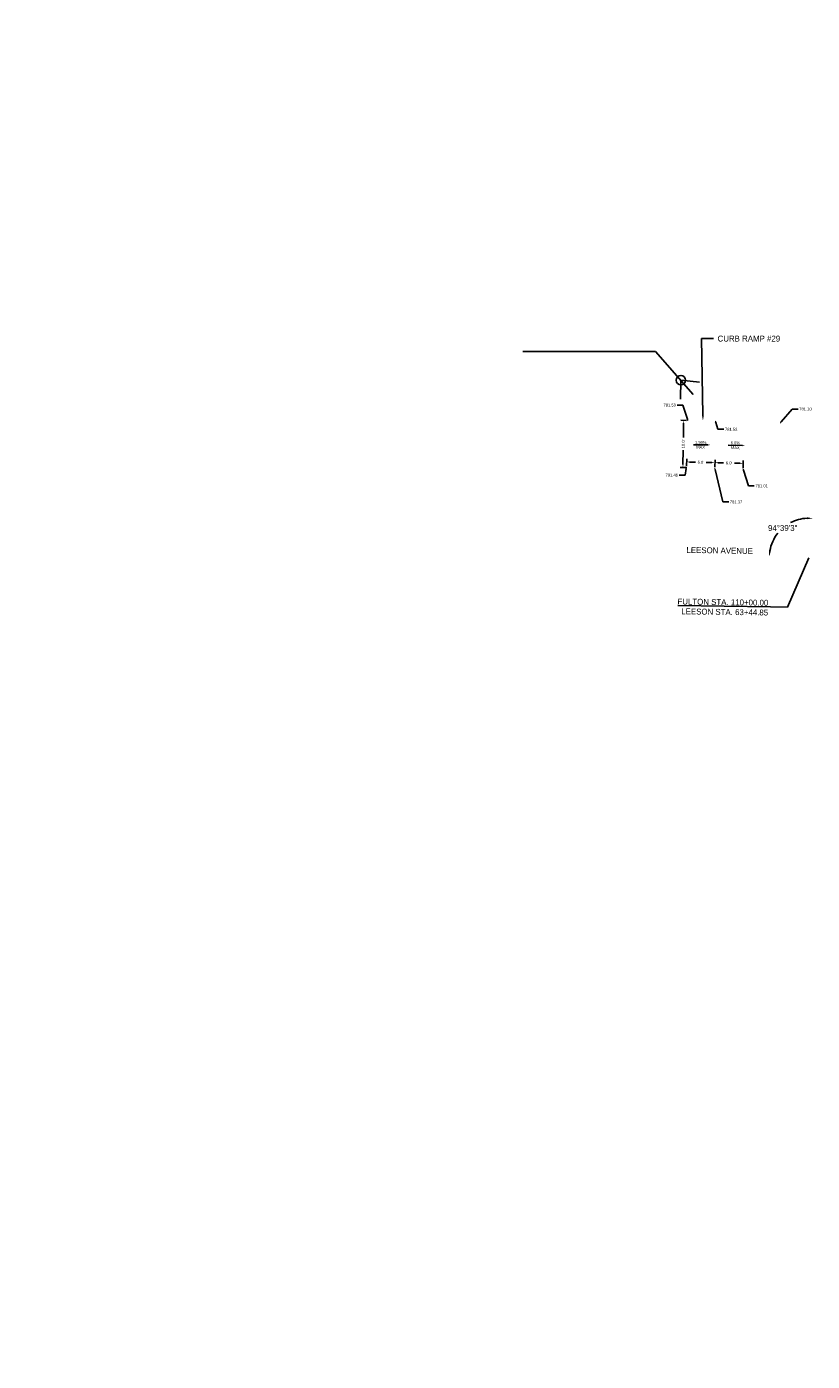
# Model space of a CAD drawing. Header units: feet. Extents: x 1384904 to 1390579, y 443400 to 444295.
# Tile 56 of 57: x 1390082 to 1390249, y 443763 to 444047. Entities that reach past the tile are written whole.
import ezdxf
from ezdxf import colors
from ezdxf.entities.mleader import LeaderData, LeaderLine
from ezdxf.math import Vec2, Vec3

# ---------------------------------------------------------------- set-up
doc = ezdxf.new("R2010")
doc.units = ezdxf.units.FT
doc.header["$MEASUREMENT"] = 0
doc.layers.add('DT_P_Text', color=3, linetype='Continuous')
doc.layers.add('PV_P_Text', color=7, linetype='Continuous')
doc.styles.add('Slanted-Normal', font='font31.shx', dxfattribs={"height": 0.14})
doc.styles.get("Standard").update_dxf_attribs({"font": 'font31.shx'})
doc.dimstyles.get("Standard").update_dxf_attribs({"dimtxt": 0.18, "dimasz": 0.18, "dimexe": 0.18, "dimexo": 0.0625, "dimgap": 0.09, "dimtad": 0, "dimtih": 1, "dimtoh": 1, "dimdec": 4, "dimzin": 0, "dimdsep": 46, "dimtxsty": 'Standard', "dimcen": 0.09, "dimadec": 0, "dimazin": 0, "dimtfac": 1, "dimtdec": 4, "dimtofl": 0, "dimtmove": 0, "dimatfit": 3, "dimfxl": 1, "dimtolj": 1, "dimtzin": 0, "dimarcsym": 0})

# ---------------------------------------------------------------- blocks, each defined once
blk = doc.blocks.new('_Dot')
at = {"color": 0, "linetype": 'ByBlock', "lineweight": -2}
blk.add_line((-0.5, 0), (-1, 0), dxfattribs=at)
at = {"color": 0, "linetype": 'ByBlock', "const_width": 0.5}
blk.add_lwpolyline([(-0.25, 0, 1), (0.25, 0, 1)], format="xyb", close=True, dxfattribs=at)
blk = doc.blocks.new('*D1049')
at = {"layer": 'Defpoints', "color": 0, "transparency": 16777216}
for p in [(1390228.11, 443953.11), (1390234.11, 443952.96), (1390234.14, 443954.14)]:
    blk.add_point(p, dxfattribs=at)
at = {"layer": 'PV_P_Text', "color": 0, "lineweight": -2, "transparency": 16777216}
for p, q in [((1390228.12, 443953.36), (1390228.16, 443954.91)), ((1390234.12, 443953.21), (1390234.16, 443954.76)), ((1390228.77, 443954.27), (1390229.98, 443954.24)), ((1390233.52, 443954.15), (1390232.3, 443954.19))]:
    blk.add_line(p, q, dxfattribs=at)
at = {"layer": 'PV_P_Text', "color": 0, "transparency": 16777216}
for points in [[(1390228.77, 443954.38), (1390228.77, 443954.17), (1390228.14, 443954.29)], [(1390233.52, 443954.26), (1390233.51, 443954.05), (1390234.14, 443954.14)]]:
    blk.add_solid(points, dxfattribs=at)
at = {"layer": 'PV_P_Text', "color": 0, "transparency": 16777216, "insert": (1390231.14, 443954.21), "char_height": 0.625, "attachment_point": 5, "rotation": 358.5614}
blk.add_mtext("\\A1;6.0'", dxfattribs=at)
blk = doc.blocks.new('*D1050')
at = {"layer": 'Defpoints', "color": 0, "transparency": 16777216}
for p in [(1390222.12, 443953.26), (1390228.11, 443953.11), (1390228.14, 443954.29)]:
    blk.add_point(p, dxfattribs=at)
at = {"layer": 'PV_P_Text', "color": 0, "lineweight": -2, "transparency": 16777216}
for p, q in [((1390222.12, 443953.51), (1390222.16, 443955.07)), ((1390228.12, 443953.36), (1390228.16, 443954.91)), ((1390222.77, 443954.42), (1390223.99, 443954.39)), ((1390227.52, 443954.31), (1390226.31, 443954.34))]:
    blk.add_line(p, q, dxfattribs=at)
at = {"layer": 'PV_P_Text', "color": 0, "transparency": 16777216}
for points in [[(1390222.77, 443954.53), (1390222.77, 443954.32), (1390222.15, 443954.44)], [(1390227.52, 443954.41), (1390227.52, 443954.2), (1390228.14, 443954.29)]]:
    blk.add_solid(points, dxfattribs=at)
at = {"layer": 'PV_P_Text', "color": 0, "transparency": 16777216, "insert": (1390225.15, 443954.37), "char_height": 0.625, "attachment_point": 5, "rotation": 358.5614}
blk.add_mtext("\\A1;6.0'", dxfattribs=at)
blk = doc.blocks.new('*D1053')
at = {"layer": 'Defpoints', "color": 0, "transparency": 16777216}
for p in [(1390221.5, 443963.27), (1390222.37, 443963.26), (1390222.22, 443953.26)]:
    blk.add_point(p, dxfattribs=at)
at = {"layer": 'PV_P_Text', "color": 0, "lineweight": -2, "transparency": 16777216}
for p, q in [((1390222.12, 443963.27), (1390220.88, 443963.28)), ((1390221.49, 443962.65), (1390221.45, 443959.61)), ((1390221.36, 443953.9), (1390221.41, 443956.94)), ((1390221.97, 443953.27), (1390220.73, 443953.28))]:
    blk.add_line(p, q, dxfattribs=at)
at = {"layer": 'PV_P_Text', "color": 0, "transparency": 16777216}
for points in [[(1390221.39, 443962.65), (1390221.6, 443962.65), (1390221.5, 443963.27)], [(1390221.26, 443953.9), (1390221.47, 443953.9), (1390221.35, 443953.28)]]:
    blk.add_solid(points, dxfattribs=at)
at = {"layer": 'PV_P_Text', "color": 0, "transparency": 16777216, "insert": (1390221.43, 443958.27), "char_height": 0.625, "attachment_point": 5, "rotation": 89.156}
blk.add_mtext("\\A1;10.0'", dxfattribs=at)
blk = doc.blocks.new('*D1064')
at = {"layer": 'Defpoints', "color": 0, "transparency": 16777216}
for p in [(1387540.98, 443974.54), (1387672.96, 443972.6), (1387677.04, 443965.29), (1390194.58, 443935.45), (1387670.01, 443772.37)]:
    blk.add_point(p, dxfattribs=at)
at = {"layer": 'DT_P_Text', "color": 0, "lineweight": -2, "transparency": 16777216}
for start, end in [(324.3381, 350.5889), (277.7229, 301.5818)]:
    blk.add_arc((1387672.96, 443972.6), 8.37, start, end, dxfattribs=at)
at = {"layer": 'DT_P_Text', "color": 0, "transparency": 16777216}
for points in [[(1387681.01, 443971.25), (1387681.43, 443971.21), (1387681.33, 443972.48)], [(1387674.1, 443964.1), (1387674.08, 443964.52), (1387672.84, 443964.23)]]:
    blk.add_solid(points, dxfattribs=at)
at = {"layer": 'DT_P_Text', "color": 0, "transparency": 16777216, "insert": (1387678.79, 443966.6), "char_height": 1.25, "attachment_point": 5}
blk.add_mtext('\\A1;90°0\'0"', dxfattribs=at)
blk = doc.blocks.new('*D1065')
at = {"layer": 'Defpoints', "color": 0, "transparency": 16777216}
for p in [(1387895.13, 444137.12), (1387540.98, 443974.54), (1387898.95, 443973.3), (1387891.7, 443959.38), (1390194.58, 443935.45)]:
    blk.add_point(p, dxfattribs=at)
at = {"layer": 'DT_P_Text', "color": 0, "lineweight": -2, "transparency": 16777216}
for start, end in [(56.546, 80.0108), (8.0373, 33.7515)]:
    blk.add_arc((1387891.89, 443969.37), 8.07, start, end, dxfattribs=at)
at = {"layer": 'DT_P_Text', "color": 0, "transparency": 16777216}
for points in [[(1387893.27, 443977.12), (1387893.31, 443977.53), (1387892.05, 443977.44)], [(1387900.09, 443970.52), (1387899.67, 443970.49), (1387899.96, 443969.26)]]:
    blk.add_solid(points, dxfattribs=at)
at = {"layer": 'DT_P_Text', "color": 0, "transparency": 16777216, "insert": (1387897.69, 443974.98), "char_height": 1.25, "attachment_point": 5}
blk.add_mtext('\\A1;89°44\'10"', dxfattribs=at)
blk = doc.blocks.new('*D1066')
at = {"layer": 'Defpoints', "color": 0, "transparency": 16777216}
for p in [(1388170.02, 444145.73), (1387540.98, 443974.54), (1388173.06, 443969.46), (1388165.39, 443955.34), (1390194.58, 443935.45)]:
    blk.add_point(p, dxfattribs=at)
at = {"layer": 'DT_P_Text', "color": 0, "lineweight": -2, "transparency": 16777216}
for start, end in [(55.6454, 80.1702), (7.5921, 34.109)]:
    blk.add_arc((1388165.63, 443965.34), 8.5, start, end, dxfattribs=at)
at = {"layer": 'DT_P_Text', "color": 0, "transparency": 16777216}
for points in [[(1388167.06, 443973.51), (1388167.1, 443973.92), (1388165.84, 443973.84)], [(1388174.26, 443966.48), (1388173.84, 443966.45), (1388174.13, 443965.22)]]:
    blk.add_solid(points, dxfattribs=at)
at = {"layer": 'DT_P_Text', "color": 0, "transparency": 16777216, "insert": (1388171.75, 443971.23), "char_height": 1.25, "attachment_point": 5}
blk.add_mtext('\\A1;89°27\'2"', dxfattribs=at)
blk = doc.blocks.new('*D1067')
at = {"layer": 'Defpoints', "color": 0, "transparency": 16777216}
for p in [(1387540.98, 443974.54), (1388536.58, 443959.88), (1388529.29, 443955.83), (1390194.58, 443935.45), (1388524.62, 443400.18)]:
    blk.add_point(p, dxfattribs=at)
at = {"layer": 'DT_P_Text', "color": 0, "lineweight": -2, "transparency": 16777216}
for start, end in [(187.7578, 214.0032), (236.0186, 260.174)]:
    blk.add_arc((1388536.58, 443959.88), 8.33, start, end, dxfattribs=at)
at = {"layer": 'DT_P_Text', "color": 0, "transparency": 16777216}
for points in [[(1388528.11, 443958.74), (1388528.53, 443958.76), (1388528.25, 443960)], [(1388535.18, 443951.87), (1388535.14, 443951.46), (1388536.4, 443951.54)]]:
    blk.add_solid(points, dxfattribs=at)
at = {"layer": 'DT_P_Text', "color": 0, "transparency": 16777216, "insert": (1388530.58, 443954.09), "char_height": 1.25, "attachment_point": 5}
blk.add_mtext('\\A1;89°37\'11"', dxfattribs=at)
blk = doc.blocks.new('*D1068')
at = {"layer": 'Defpoints', "color": 0, "transparency": 16777216}
for p in [(1388548.53, 444294.6), (1387540.98, 443974.54), (1388551.28, 443965.87), (1388540.11, 443949.82), (1390194.58, 443935.45)]:
    blk.add_point(p, dxfattribs=at)
at = {"layer": 'DT_P_Text', "color": 0, "lineweight": -2, "transparency": 16777216}
for start, end in [(51.56, 82.8622), (4.8957, 37.0861)]:
    blk.add_arc((1388540.36, 443959.82), 12.48, start, end, dxfattribs=at)
at = {"layer": 'DT_P_Text', "color": 0, "transparency": 16777216}
for points in [[(1388541.89, 443972), (1388541.92, 443972.41), (1388540.66, 443972.3)], [(1388553, 443960.89), (1388552.59, 443960.88), (1388552.84, 443959.64)]]:
    blk.add_solid(points, dxfattribs=at)
at = {"layer": 'DT_P_Text', "color": 0, "transparency": 16777216, "insert": (1388549.36, 443968.47), "char_height": 1.25, "attachment_point": 5}
blk.add_mtext('\\A1;89°26\'46"', dxfattribs=at)
blk = doc.blocks.new('*D1069')
at = {"layer": 'Defpoints', "color": 0, "transparency": 16777216}
for p in [(1387540.98, 443974.54), (1388891.87, 443954.64), (1388895.84, 443947.51), (1390194.58, 443935.45), (1388883.33, 443416.88)]:
    blk.add_point(p, dxfattribs=at)
at = {"layer": 'DT_P_Text', "color": 0, "lineweight": -2, "transparency": 16777216}
for start, end in [(324.5503, 350.3708), (277.8746, 301.1614)]:
    blk.add_arc((1388891.87, 443954.64), 8.16, start, end, dxfattribs=at)
at = {"layer": 'DT_P_Text', "color": 0, "transparency": 16777216}
for points in [[(1388899.71, 443953.3), (1388900.13, 443953.26), (1388900.03, 443954.52)], [(1388893, 443946.35), (1388892.98, 443946.77), (1388891.74, 443946.48)]]:
    blk.add_solid(points, dxfattribs=at)
at = {"layer": 'DT_P_Text', "color": 0, "transparency": 16777216, "insert": (1388897.55, 443948.78), "char_height": 1.25, "attachment_point": 5}
blk.add_mtext('\\A1;90°3\'59"', dxfattribs=at)
blk = doc.blocks.new('*D1070')
at = {"layer": 'Defpoints', "color": 0, "transparency": 16777216}
for p in [(1389005.13, 444177.18), (1387540.98, 443974.54), (1389009.17, 443958.89), (1388998.33, 443943.07), (1390194.58, 443935.45)]:
    blk.add_point(p, dxfattribs=at)
at = {"layer": 'DT_P_Text', "color": 0, "lineweight": -2, "transparency": 16777216}
for start, end in [(51.7097, 82.387), (5.1056, 36.7305)]:
    blk.add_arc((1388998.62, 443953.07), 12.04, start, end, dxfattribs=at)
at = {"layer": 'DT_P_Text', "color": 0, "transparency": 16777216}
for points in [[(1389000.2, 443964.8), (1389000.24, 443965.21), (1388998.97, 443965.11)], [(1389010.83, 443954.15), (1389010.41, 443954.13), (1389010.66, 443952.89)]]:
    blk.add_solid(points, dxfattribs=at)
at = {"layer": 'DT_P_Text', "color": 0, "transparency": 16777216, "insert": (1389007.32, 443961.4), "char_height": 1.25, "attachment_point": 5}
blk.add_mtext('\\A1;89°10\'51"', dxfattribs=at)
blk = doc.blocks.new('*D1071')
at = {"layer": 'Defpoints', "color": 0, "transparency": 16777216}
for p in [(1389529.02, 444160.85), (1387540.98, 443974.54), (1389519.6, 443952.65), (1389523.36, 443935.34), (1390194.58, 443935.45)]:
    blk.add_point(p, dxfattribs=at)
at = {"layer": 'DT_P_Text', "color": 0, "lineweight": -2, "transparency": 16777216}
for start, end in [(97.1524, 121.1449), (144.1097, 170.5654)]:
    blk.add_arc((1389523.61, 443945.34), 8.34, start, end, dxfattribs=at)
at = {"layer": 'DT_P_Text', "color": 0, "transparency": 16777216}
for points in [[(1389522.56, 443953.82), (1389522.58, 443953.41), (1389523.82, 443953.68)], [(1389515.59, 443946.68), (1389515.17, 443946.72), (1389515.27, 443945.46)]]:
    blk.add_solid(points, dxfattribs=at)
at = {"layer": 'DT_P_Text', "color": 0, "transparency": 16777216, "insert": (1389517.83, 443951.35), "char_height": 1.25, "attachment_point": 5}
blk.add_mtext('\\A1;90°35\'39"', dxfattribs=at)
blk = doc.blocks.new('*D1072')
at = {"layer": 'Defpoints', "color": 0, "transparency": 16777216}
for p in [(1390259.53, 444041.57), (1390244.46, 443941.68), (1390194.58, 443935.45), (1390248.07, 443934.11), (1390578.62, 443925.81)]:
    blk.add_point(p, dxfattribs=at)
at = {"layer": 'DT_P_Text', "color": 0, "lineweight": -2, "transparency": 16777216}
for start, end in [(92.457, 117.6102), (141.8386, 170.0151)]:
    blk.add_arc((1390248.07, 443934.11), 8.39, start, end, dxfattribs=at)
at = {"layer": 'DT_P_Text', "color": 0, "transparency": 16777216}
for points in [[(1390247.72, 443942.7), (1390247.7, 443942.28), (1390248.96, 443942.45)], [(1390240.02, 443935.54), (1390239.6, 443935.58), (1390239.69, 443934.32)]]:
    blk.add_solid(points, dxfattribs=at)
at = {"layer": 'DT_P_Text', "color": 0, "transparency": 16777216, "insert": (1390242.54, 443940.41), "char_height": 1.25, "attachment_point": 5}
blk.add_mtext('\\A1;94°39\'3"', dxfattribs=at)
blk = doc.blocks.new('_None')

msp = doc.modelspace()

# ---------------------------------------------------------------- linework, layer by layer
at = {"layer": 'DT_P_Text'}
for points in [[(1390187.33733, 443977.92356), (1390215.5488, 443977.92356)], [(1390223.55263, 443968.79246), (1390215.5488, 443977.92356)], [(1390224.89341, 443971.37615), (1390220.91598, 443971.80046), (1390220.81556, 443967.80172)]]:
    msp.add_lwpolyline(points, dxfattribs=at)
msp.add_circle((1390220.91598, 443971.80046), 1, dxfattribs=at)
at = {"layer": 'PV_P_Text', "linetype": 'ByBlock', "lineweight": -2}
for points in [[(1390226.61656, 443958.05882), (1390223.58687, 443958.10345)], [(1390233.97806, 443957.96022), (1390230.94836, 443958.00485)]]:
    msp.add_lwpolyline(points, dxfattribs=at)
at = {"layer": 'PV_P_Text'}
for points in [[(1390226.61809, 443958.16297), (1390227.24149, 443958.04961), (1390226.61502, 443957.95466)], [(1390233.97959, 443958.06437), (1390234.60299, 443957.95101), (1390233.97652, 443957.85606)]]:
    msp.add_solid(points, dxfattribs=at)

# ---------------------------------------------------------------- texts
at = {"layer": 'DT_P_Text', "insert": (1390222.10816, 443936.38931), "char_height": 1.25, "width": 29.678584, "attachment_point": 1, "rotation": 358.9618461, "style": 'Slanted-Normal'}
msp.add_mtext('LEESON AVENUE', dxfattribs=at)
at = {"layer": 'PV_P_Text', "char_height": 0.625, "attachment_point": 5, "rotation": 359.1559594}
for s, insert in [('1.56%', (1390225.10917, 443958.58745)), ('MAX', (1390225.09425, 443957.57482)), ('6.0%', (1390232.47067, 443958.48885)), ('MAX', (1390232.45575, 443957.47622))]:
    msp.add_mtext(s, dxfattribs=dict(at, insert=insert))

# ---------------------------------------------------------------- dimensions: what is measured, and where the dimension line sits
at = {"layer": 'DT_P_Text'}
for base, line1, line2, picture, middle in [((1388551.27813, 443965.86722), ((1387540.978, 443974.544), (1390194.57763, 443935.45023)), ((1388540.11322, 443949.82405), (1388548.52762, 444294.60374)), '*D1068', (1388549.35503, 443968.47325)), ((1389009.16818, 443958.8865), ((1387540.978, 443974.544), (1390194.57763, 443935.45023)), ((1388998.33294, 443943.07455), (1389005.1309, 444177.17687)), '*D1070', (1389007.32318, 443961.39682)), ((1389519.59746, 443952.65059), ((1387540.978, 443974.544), (1390194.57763, 443935.45023)), ((1389523.36155, 443935.33874), (1389529.02312, 444160.85051)), '*D1071', (1389517.83048, 443951.35217)), ((1388173.06391, 443969.45743), ((1387540.978, 443974.544), (1390194.57763, 443935.45023)), ((1388165.38689, 443955.34459), (1388170.01841, 444145.72851)), '*D1066', (1388171.75473, 443971.23141)), ((1387898.94504, 443973.29609), ((1387540.978, 443974.544), (1390194.57763, 443935.45023)), ((1387891.69628, 443959.37596), (1387895.13342, 444137.11607)), '*D1065', (1387897.69389, 443974.98408)), ((1390244.46478, 443941.68017), ((1390194.57763, 443935.45023), (1390578.62072, 443925.80576)), ((1390248.07073, 443934.10686), (1390259.535, 444041.571)), '*D1072', (1390242.5417, 443940.41461)), ((1387677.04029, 443965.2921), ((1387670.0134, 443772.37098), (1387672.96367, 443972.59925)), ((1387540.978, 443974.544), (1390194.57763, 443935.45023)), '*D1064', (1387678.79269, 443966.5962)), ((1388529.29261, 443955.83234), ((1388524.61868, 443400.17799), (1388536.57959, 443959.87645)), ((1387540.978, 443974.544), (1390194.57763, 443935.45023)), '*D1067', (1388530.58119, 443954.09076)), ((1388895.84236, 443947.5127), ((1387540.978, 443974.544), (1390194.57763, 443935.45023)), ((1388883.32531, 443416.87915), (1388891.87229, 443954.64389)), '*D1069', (1388897.55345, 443948.78426))]:
    dim = msp.add_angular_dim_2l(base=base, line1=line1, line2=line2, dimstyle='Standard', override={"dimscale": 10, "dimtxt": 0.125, "dimasz": 0.125, "dimgap": 0.05, "dimaunit": 1, "dimadec": 3}, dxfattribs=at)
    dim.commit()
    dim.dimension.update_dxf_attribs({"geometry": picture, "text_midpoint": middle})
at = {"layer": 'PV_P_Text'}
for p1, p2, distance, picture, middle in [((1390222.22041, 443953.26241), (1390222.36771, 443963.26133), 0.86736, '*D1053', (1390221.42679, 443958.27464)), ((1390222.11666, 443953.26448), (1390228.11477, 443953.11385), 1.17644, '*D1050', (1390225.14525, 443954.36523)), ((1390228.11477, 443953.11385), (1390234.11288, 443952.96322), 1.17644, '*D1049', (1390231.14336, 443954.2146))]:
    dim = msp.add_aligned_dim(p1=p1, p2=p2, distance=distance, text="<>'", dimstyle='Standard', override={"dimscale": 5, "dimtxt": 0.125, "dimasz": 0.125, "dimexe": 0.125, "dimexo": 0.05, "dimgap": 0.05, "dimtih": 0, "dimtoh": 0, "dimdec": 1}, dxfattribs=at)
    dim.commit()
    dim.dimension.update_dxf_attribs({"geometry": picture, "text_midpoint": middle})

# ---------------------------------------------------------------- leaders
at = {"layer": 'DT_P_Text'}
ml = msp.add_multileader_mtext('Standard', dxfattribs=at)
ml.set_content('CURB RAMP #29', color=256)
ml.set_leader_properties()
ml.build(insert=Vec2(0, 0))
ml.multileader.update_dxf_attribs({"text_right_attachment_type": 2, "dogleg_length": 0.25, "arrow_head_size": 1.25, "scale": 10})
ctx = ml.context
ctx.base_point, ctx.scale, ctx.char_height, ctx.arrow_head_size, ctx.landing_gap_size, ctx.plane_origin = Vec3(1390227.81152, 443980.64019), 10, 1.25, 1.25, 0.9, Vec3(1390235.41474, 443963.43383)
ctx.right_attachment = 2
notes = []
notes.append((ctx, [(1, (1, 1, 0), (1390225.31152, 443980.64019), (1, 0), 2.5, [(0, [(1390225.60503, 443963.18003)], 0, [])])]))
ctx.mtext.insert, ctx.mtext.flow_direction = Vec3(1390228.71152, 443981.26519), 5
ml = msp.add_multileader_mtext('Standard', dxfattribs=at)
ml.set_content('FULTON STA. 110+00.00\\PLEESON STA. 63+44.85', color=256)
ml.set_leader_properties()
ml.set_arrow_properties(name='NONE')
ml.build(insert=Vec2(0, 0))
ml.multileader.update_dxf_attribs({"text_left_attachment_type": 6, "text_right_attachment_type": 6, "dogleg_length": 0.36, "arrow_head_size": 1.8, "scale": 10})
ctx = ml.context
ctx.base_point, ctx.scale, ctx.char_height, ctx.arrow_head_size, ctx.landing_gap_size, ctx.plane_origin, ctx.plane_x_axis, ctx.plane_y_axis = Vec3(1390217.03893, 443923.983), 10, 1.25, 1.8, 0.5, Vec3(1390248.27787, 443934.15218), Vec3(0.999891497, -0.014730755), Vec3(0.014730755, 0.999891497)
ctx.left_attachment, ctx.right_attachment, ctx.text_align_type = 6, 6, 2
notes.append((ctx, [(1, (1, 1, 0), (1390243.56065, 443923.59227), (-0.999891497, 0.014730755), 3.6, [(0, [(1390248.07073, 443934.10686)], 0, [])])]))
ctx.mtext.insert, ctx.mtext.text_direction, ctx.mtext.rotation, ctx.mtext.alignment, ctx.mtext.flow_direction = Vec3(1390239.48319, 443925.1525), Vec3(0.999891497, -0.014730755), 6.268454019, 3, 5
at = {"layer": 'PV_P_Text'}
ml = msp.add_multileader_mtext('Standard', dxfattribs=at)
ml.set_content('781.59', color=256)
ml.set_leader_properties()
ml.set_arrow_properties(name='DOT')
ml.build(insert=Vec2(0, 0))
ml.multileader.update_dxf_attribs({"text_right_attachment_type": 2, "dogleg_length": 0.25, "arrow_head_size": 0.25, "scale": 5})
ctx = ml.context
ctx.base_point, ctx.scale, ctx.char_height, ctx.arrow_head_size, ctx.landing_gap_size, ctx.plane_origin = Vec3(1390216.83196, 443966.52593), 5, 0.625, 0.25, 0.25, Vec3(1390222.56762, 443963.25358)
ctx.right_attachment, ctx.text_align_type = 2, 2
notes.append((ctx, [(0, (1, 1, 0), (1390221.35974, 443966.52593), (-1, 0), 1.25, [(0, [(1390222.36771, 443963.26133)], 0, [])])]))
ctx.mtext.insert, ctx.mtext.alignment, ctx.mtext.flow_direction = Vec3(1390219.85974, 443966.83843), 3, 5
ml = msp.add_multileader_mtext('Standard', dxfattribs=at)
ml.set_content('781.10', color=256)
ml.set_leader_properties()
ml.set_arrow_properties(name='DOT')
ml.build(insert=Vec2(0, 0))
ml.multileader.update_dxf_attribs({"text_right_attachment_type": 2, "dogleg_length": 0.25, "arrow_head_size": 0.25, "scale": 5})
ctx = ml.context
ctx.base_point, ctx.scale, ctx.char_height, ctx.arrow_head_size, ctx.landing_gap_size, ctx.plane_origin = Vec3(1390245.80007, 443965.68384), 5, 0.625, 0.25, 0.25, Vec3(1390246.407, 443962.69039)
ctx.right_attachment = 2
notes.append((ctx, [(1, (1, 1, 0), (1390244.55007, 443965.68384), (1, 0), 1.25, [(0, [(1390242.06756, 443962.7666)], 0, [])])]))
ctx.mtext.insert, ctx.mtext.flow_direction = Vec3(1390246.05007, 443965.99634), 5
ml = msp.add_multileader_mtext('Standard', dxfattribs=at)
ml.set_content('781.52', color=256)
ml.set_leader_properties()
ml.set_arrow_properties(name='DOT')
ml.build(insert=Vec2(0, 0))
ml.multileader.update_dxf_attribs({"text_right_attachment_type": 2, "dogleg_length": 0.25, "arrow_head_size": 0.25, "scale": 5})
ctx = ml.context
ctx.base_point, ctx.scale, ctx.char_height, ctx.arrow_head_size, ctx.landing_gap_size, ctx.plane_origin = Vec3(1390230.02336, 443961.37382), 5, 0.625, 0.25, 0.25, Vec3(1390228.26084, 443963.05052)
ctx.right_attachment = 2
notes.append((ctx, [(1, (1, 1, 0), (1390228.77336, 443961.37382), (1, 0), 1.25, [(0, [(1390228.26084, 443963.05052)], 0, [])])]))
ctx.mtext.insert, ctx.mtext.flow_direction = Vec3(1390230.27336, 443961.68632), 5
ml = msp.add_multileader_mtext('Standard', dxfattribs=at)
ml.set_content('781.46', color=256)
ml.set_leader_properties()
ml.set_arrow_properties(name='DOT')
ml.build(insert=Vec2(0, 0))
ml.multileader.update_dxf_attribs({"text_right_attachment_type": 2, "dogleg_length": 0.25, "arrow_head_size": 0.25, "scale": 5})
ctx = ml.context
ctx.base_point, ctx.scale, ctx.char_height, ctx.arrow_head_size, ctx.landing_gap_size, ctx.plane_origin = Vec3(1390217.24829, 443951.65034), 5, 0.625, 0.25, 0.25, Vec3(1390222.11666, 443953.26448)
ctx.right_attachment, ctx.text_align_type = 2, 2
notes.append((ctx, [(0, (1, 1, 0), (1390221.79095, 443951.65034), (-1, 0), 1.25, [(0, [(1390222.11666, 443953.26448)], 0, [])])]))
ctx.mtext.insert, ctx.mtext.alignment, ctx.mtext.flow_direction = Vec3(1390220.29095, 443951.96284), 3, 5
ml = msp.add_multileader_mtext('Standard', dxfattribs=at)
ml.set_content('781.37', color=256)
ml.set_leader_properties()
ml.set_arrow_properties(name='DOT')
ml.build(insert=Vec2(0, 0))
ml.multileader.update_dxf_attribs({"text_right_attachment_type": 2, "dogleg_length": 0.25, "arrow_head_size": 0.25, "scale": 5})
ctx = ml.context
ctx.base_point, ctx.scale, ctx.char_height, ctx.arrow_head_size, ctx.landing_gap_size, ctx.plane_origin = Vec3(1390231.06326, 443945.95765), 5, 0.625, 0.25, 0.25, Vec3(1390226.80656, 443953.07086)
ctx.right_attachment = 2
notes.append((ctx, [(1, (1, 1, 0), (1390229.81326, 443945.95765), (1, 0), 1.25, [(0, [(1390228.11353, 443953.0516)], 0, [])])]))
ctx.mtext.insert, ctx.mtext.flow_direction = Vec3(1390231.31326, 443946.27015), 5
ml = msp.add_multileader_mtext('Standard', dxfattribs=at)
ml.set_content('781.01', color=256)
ml.set_leader_properties()
ml.set_arrow_properties(name='DOT')
ml.build(insert=Vec2(0, 0))
ml.multileader.update_dxf_attribs({"text_right_attachment_type": 2, "dogleg_length": 0.25, "arrow_head_size": 0.25, "scale": 5})
ctx = ml.context
ctx.base_point, ctx.scale, ctx.char_height, ctx.arrow_head_size, ctx.landing_gap_size, ctx.plane_origin = Vec3(1390236.50483, 443949.35518), 5, 0.625, 0.25, 0.25, Vec3(1390234.11288, 443952.96322)
ctx.right_attachment = 2
notes.append((ctx, [(1, (1, 1, 0), (1390235.25483, 443949.35518), (1, 0), 1.25, [(0, [(1390234.11288, 443952.96322)], 0, [])])]))
ctx.mtext.insert, ctx.mtext.flow_direction = Vec3(1390236.75483, 443949.66768), 5
for ctx, leaders in notes:
    for number, flags, end, landing, length, lines in leaders:
        leader = LeaderData()
        leader.index, (leader.has_last_leader_line, leader.has_dogleg_vector, leader.attachment_direction) = number, flags
        leader.last_leader_point, leader.dogleg_vector, leader.dogleg_length = Vec3(end), Vec3(landing), length
        for number, points, colour, breaks in lines:
            line = LeaderLine()
            line.index, line.vertices, line.color, line.breaks = number, Vec3.list(points), colors.encode_raw_color(colour), breaks
            leader.lines.append(line)
        ctx.leaders.append(leader)

doc.saveas('drawing.dxf')
